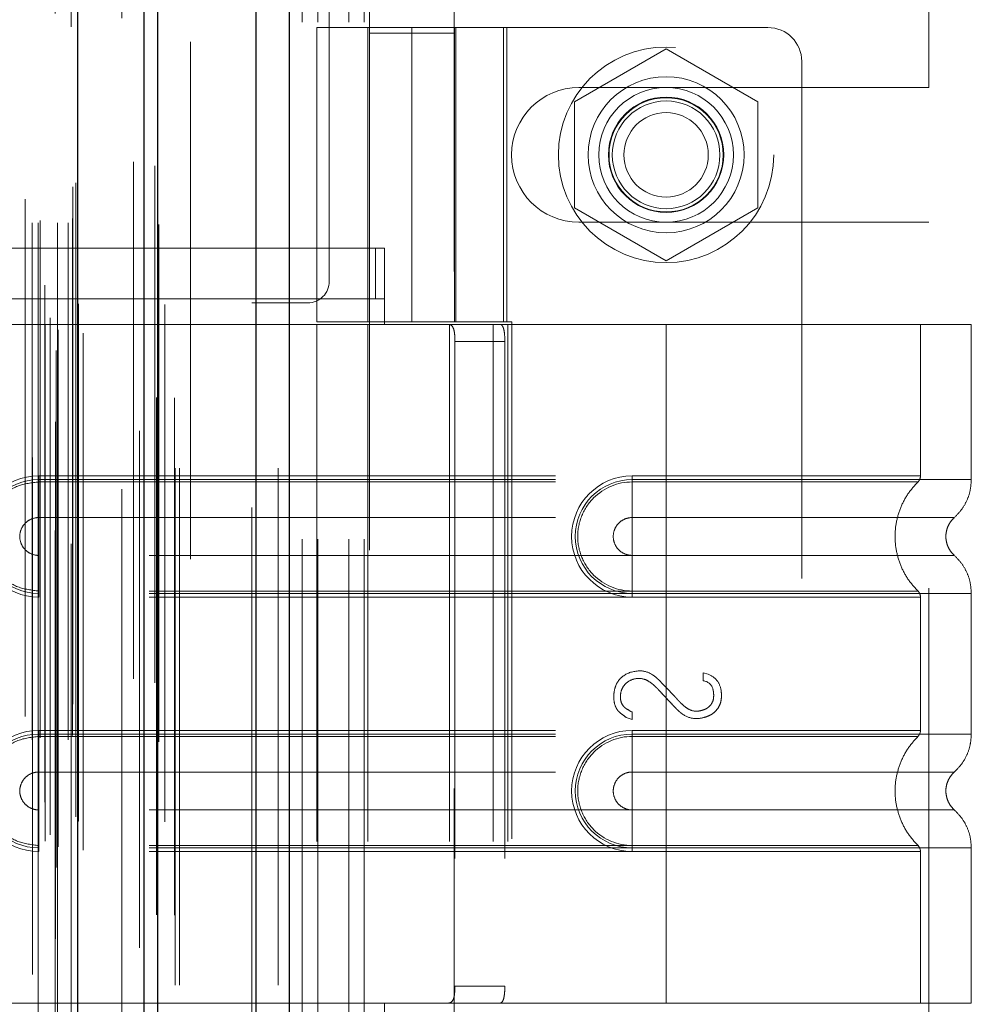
# Model space of a CAD drawing. Header units: inches. Extents: x 0.2 to 10.8, y 0.2 to 8.2.
# Tile 85 of 98: x 5.808 to 5.993, y 4.572 to 4.763. Entities that reach past the tile are written whole.
import ezdxf

# ---------------------------------------------------------------- set-up
doc = ezdxf.new("R2010")
doc.units = ezdxf.units.IN
doc.header["$MEASUREMENT"] = 0
doc.linetypes.add('HIDDEN', pattern=[0.075, 0.05, -0.025])
doc.layers.add('DIMENSIONS', color=140, linetype='Continuous')
doc.layers.add('SLD-0', color=179, linetype='Continuous')
doc.styles.add('SLDTEXTSTYLE0', font='TXT', dxfattribs={"width": 0.7})
doc.dimstyles.new('SLDDIMSTYLE0', dxfattribs={"dimtxt": 0.084961, "dimasz": 0.13, "dimexe": 0, "dimexo": 0.0625, "dimgap": 0.02124, "dimtad": 0, "dimtih": 1, "dimtoh": 1, "dimlfac": 12, "dimrnd": 1e-09, "dimzin": 12, "dimdsep": 46, "dimtxsty": 'SLDTEXTSTYLE0', "dimsah": 1, "dimcen": 0.09, "dimadec": 0, "dimazin": 3, "dimtfac": 1, "dimtofl": 0, "dimtmove": 0, "dimatfit": 3, "dimfxl": 0, "dimfrac": 2, "dimtolj": 1, "dimtzin": 12, "dimarcsym": 0})

# ---------------------------------------------------------------- blocks, each defined once
blk = doc.blocks.new('_D_17')
at = {"layer": 'DIMENSIONS'}
for p, q in [((5.81304, 4.91405), (5.36516, 4.91405)), ((5.49016, 4.91405), (5.49016, 4.13719)), ((5.32858, 3.98314), (5.30005, 3.98314)), ((5.30005, 3.98314), (5.30005, 3.84811)), ((5.65173, 3.98314), (5.68026, 3.98314)), ((5.68026, 3.98314), (5.68026, 3.84811)), ((5.30005, 3.84811), (5.32858, 3.84811)), ((5.68026, 3.84811), (5.65173, 3.84811)), ((5.49016, 3.37371), (5.49016, 3.82909)), ((5.81304, 3.37371), (5.36516, 3.37371))]:
    blk.add_line(p, q, dxfattribs=at)
for points in [[(5.49016, 4.91405), (5.47016, 4.78405), (5.51016, 4.78405)], [(5.49016, 3.37371), (5.51016, 3.50371), (5.47016, 3.50371)]]:
    blk.add_solid(points, dxfattribs=at)
at = {"layer": 'DIMENSIONS', "char_height": 0.083333, "attachment_point": 1, "style": 'SLDTEXTSTYLE0'}
for s, insert in [('18.48', (5.32858, 4.10959)), ('469.5', (5.32858, 3.95554))]:
    blk.add_mtext(s, dxfattribs=dict(at, insert=insert))
blk = doc.blocks.new('_D_18')
at = {"layer": 'DIMENSIONS'}
for p, q in [((5.78245, 5.0293), (5.00333, 5.0293)), ((5.12833, 5.0293), (5.12833, 4.59843)), ((4.96675, 4.4683), (4.93822, 4.4683)), ((4.93822, 4.4683), (4.93822, 4.33327)), ((5.2899, 4.4683), (5.31843, 4.4683)), ((5.31843, 4.4683), (5.31843, 4.33327)), ((4.93822, 4.33327), (4.96675, 4.33327)), ((5.31843, 4.33327), (5.2899, 4.33327)), ((5.12833, 3.25838), (5.12833, 4.17922)), ((5.78245, 3.25838), (5.00333, 3.25838))]:
    blk.add_line(p, q, dxfattribs=at)
for points in [[(5.12833, 5.0293), (5.10833, 4.8993), (5.14833, 4.8993)], [(5.12833, 3.25838), (5.14833, 3.38838), (5.10833, 3.38838)]]:
    blk.add_solid(points, dxfattribs=at)
at = {"layer": 'DIMENSIONS', "char_height": 0.083333, "attachment_point": 1, "style": 'SLDTEXTSTYLE0'}
for s, insert in [('21.25', (4.96675, 4.59474)), ('539.8', (4.96675, 4.44069)), ('OPENING', (4.86629, 4.28664))]:
    blk.add_mtext(s, dxfattribs=dict(at, insert=insert))

msp = doc.modelspace()

# ---------------------------------------------------------------- linework, layer by layer
at = {"layer": 'SLD-0', "linetype": 'Continuous', "lineweight": 25}
for p, q in [((5.8541663, 3.1759627), (5.8541663, 5.1206119)), ((5.8605303, 5.1217922), (5.8605303, 3.1759627)), ((5.8324543, 3.1759627), (5.8324543, 5.1113794)), ((5.8350903, 3.1759627), (5.8350903, 5.1116383)), ((5.8196512, 3.2020672), (5.8196512, 5.0856752))]:
    msp.add_line(p, q, dxfattribs=at)
at = {"layer": 'SLD-0', "linetype": 'HIDDEN', "lineweight": 18}
for p, q in [((5.8541663, 3.1759627), (5.8541663, 5.1206119)), ((5.8584089, 3.1759627), (5.8584089, 5.1206119)), ((5.8584089, 3.1759627), (5.8584089, 5.1206119)), ((5.8605303, 5.1217922), (5.8605303, 3.1759627)), ((5.8605303, 3.1759627), (5.8605303, 5.1217922)), ((5.8605303, 3.1759627), (5.8605303, 5.1217922)), ((5.8350903, 3.1759627), (5.8350903, 5.1116383)), ((5.8384543, 3.1759627), (5.8384543, 5.1113794)), ((5.839333, 3.1759627), (5.839333, 5.1116383)), ((5.839333, 3.1759627), (5.839333, 5.1116383)), ((5.8348361, 3.1895968), (5.8348361, 5.0981456)), ((5.8154257, 3.1987331), (5.8154257, 5.0890093)), ((5.8154257, 3.1987331), (5.8154257, 5.0890093)), ((5.813288, 3.2038018), (5.813288, 5.0839406)), ((5.8153414, 5.0849153), (5.8153414, 3.2028271)), ((5.815851, 3.2027372), (5.815851, 5.0850052)), ((5.8206931, 3.2020672), (5.8206931, 5.0856752)), ((5.8142803, 3.2050566), (5.8142803, 5.0827238)), ((5.8315809, 5.0831919), (5.8315809, 3.2045555)), ((5.8315809, 5.0831903), (5.8315809, 3.2045639)), ((5.8197267, 3.2075515), (5.8197267, 5.0801909)), ((5.8192752, 3.2085151), (5.8192752, 5.0792273)), ((5.8192752, 3.2085151), (5.8192752, 5.0792273)), ((5.8197536, 3.2077612), (5.8197536, 5.0799812)), ((5.8108901, 5.0780361), (5.8108901, 3.2097144)), ((5.813257, 3.2113489), (5.813257, 5.0763935)), ((5.8281443, 5.0718896), (5.8281443, 3.2158283)), ((5.8107645, 3.2234182), (5.8107645, 5.0643242)), ((5.8119376, 5.0643242), (5.8119376, 3.2234182)), ((5.8119376, 3.2234182), (5.8119376, 5.0643242)), ((5.8123543, 3.2238349), (5.8123543, 5.0639075)), ((5.8152709, 5.0639075), (5.8152709, 3.2238349)), ((5.8156876, 3.2234182), (5.8156876, 5.0643242)), ((5.8156876, 5.0643242), (5.8156876, 3.2234182)), ((5.8177612, 3.2234182), (5.8177612, 5.0643242)), ((5.8177612, 3.2234182), (5.8177612, 5.0643242)), ((5.8186043, 3.2242515), (5.8186043, 5.0634909)), ((5.8186043, 3.2242515), (5.8186043, 5.0634909)), ((5.8183598, 5.0613295), (5.8183598, 3.2264129)), ((5.8094735, 3.2279595), (5.8094735, 5.0597715)), ((5.8186747, 3.2303314), (5.8186747, 5.057411)), ((5.8186747, 3.2303314), (5.8186747, 5.057411)), ((5.8192219, 3.2311044), (5.8192219, 5.056638)), ((5.8192219, 3.2311044), (5.8192219, 5.056638)), ((5.8304138, 3.2351949), (5.8304138, 5.0525475)), ((5.8345476, 3.2344162), (5.8345476, 5.0532915)), ((5.8414543, 3.2583794), (5.8414543, 5.0292961)), ((5.8414543, 3.2583794), (5.8414543, 5.0292961)), ((5.8414543, 3.2583794), (5.8414543, 5.0292961)), ((5.8414543, 3.2583794), (5.8414543, 5.0292961)), ((5.8682876, 4.7120877), (5.8682876, 5.0292961)), ((5.8630376, 4.3622127), (5.8630376, 4.9140461)), ((5.8630376, 4.3622127), (5.8630376, 4.9140461)), ((5.8660376, 4.3622127), (5.8660376, 4.9140461)), ((5.8720376, 4.3622127), (5.8720376, 4.9140461)), ((5.8750376, 4.3622127), (5.8750376, 4.9140461)), ((5.8750376, 4.3622127), (5.8750376, 4.9140461)), ((5.9842876, 4.7495669), (5.9842876, 4.8318065)), ((5.8760396, 4.7764713), (5.8760396, 4.7600671)), ((5.8924438, 4.7600671), (5.8924438, 4.7764713)), ((5.865869, 4.7611694), (5.9026144, 4.7611694)), ((5.865869, 4.7611694), (5.865869, 4.7042469)), ((5.8757115, 4.7611694), (5.8757115, 4.7042469)), ((5.8842417, 4.7611694), (5.8842417, 4.7042469)), ((5.8842417, 4.7042469), (5.8842417, 4.7611694)), ((5.8924812, 4.7611694), (5.8924812, 4.7042469)), ((5.8927719, 4.7042469), (5.8927719, 4.7611694)), ((5.9019884, 4.7042469), (5.9019884, 4.7611694)), ((5.9531393, 4.7611694), (5.9026144, 4.7611694)), ((5.9026144, 4.7042469), (5.9026144, 4.7611694)), ((5.8924438, 4.7600671), (5.8760396, 4.7600671)), ((5.8760396, 4.7600671), (5.8760396, 4.5140041)), ((5.8924438, 4.5140041), (5.8924438, 4.7600671)), ((5.9334543, 4.757042), (5.9157043, 4.746794)), ((5.9512043, 4.746794), (5.9334543, 4.757042)), ((5.959701, 4.7546077), (5.959701, 4.5216681)), ((5.9165793, 4.7495669), (5.9842876, 4.7495669)), ((5.9157043, 4.746794), (5.9157043, 4.7262981)), ((5.9512043, 4.7262981), (5.9512043, 4.746794)), ((5.9157043, 4.7262981), (5.9334543, 4.7160501)), ((5.9334543, 4.7160501), (5.9512043, 4.7262981)), ((5.9165793, 4.7235252), (5.9842876, 4.7235252)), ((5.9842876, 4.5527336), (5.9842876, 4.7235252)), ((5.8771994, 4.7185185), (5.7868457, 4.7185185)), ((5.8771994, 4.708676), (5.8771994, 4.7185185)), ((5.8771994, 4.7185185), (5.8789923, 4.7185185)), ((5.8789923, 4.708676), (5.8789923, 4.7185185)), ((5.8771994, 4.708676), (5.7868457, 4.708676)), ((5.8532876, 4.7079211), (5.864121, 4.7079211)), ((5.8532876, 4.5683377), (5.8532876, 4.7079211)), ((5.8789923, 4.708676), (5.8771994, 4.708676)), ((5.8789923, 4.708676), (5.8789923, 4.7037547)), ((5.8789923, 4.7037547), (5.7890973, 4.7037547)), ((5.8789923, 4.7037547), (5.7890973, 4.7037547)), ((5.9026144, 4.7042469), (5.865869, 4.7042469)), ((5.8789923, 4.7037547), (5.865869, 4.7037547)), ((5.865869, 4.7037547), (5.865869, 4.5725211)), ((5.8757115, 4.7037547), (5.8757115, 4.5725211)), ((5.9334543, 4.7037547), (5.8789923, 4.7037547)), ((5.8915529, 4.7037547), (5.8915529, 4.5725211)), ((5.8999889, 4.7037547), (5.8999889, 4.5725211)), ((5.9026144, 4.7042469), (5.9036288, 4.7042469)), ((5.9028009, 4.7037547), (5.9028009, 4.5725211)), ((5.9028009, 4.7037547), (5.9028009, 4.5725211)), ((5.9036288, 4.7042469), (5.9036288, 4.572029)), ((5.9334543, 4.7037547), (5.9334543, 4.673748)), ((5.9925094, 4.7037547), (5.9334543, 4.7037547)), ((5.9334543, 4.7037547), (5.9334543, 4.673748)), ((5.9334543, 4.7037547), (5.9334543, 4.6744587)), ((5.9334543, 4.7037547), (5.9334543, 4.6744587)), ((5.9826669, 4.6744587), (5.9826669, 4.7037547)), ((5.9925094, 4.673748), (5.9925094, 4.7037547)), ((5.8926057, 4.7004739), (5.8926057, 4.575802)), ((5.9022565, 4.7004739), (5.8926057, 4.7004739)), ((5.9022565, 4.7004739), (5.9022565, 4.575802)), ((5.8120632, 4.6744587), (5.9334543, 4.6744587)), ((5.8120632, 4.6744587), (5.8120632, 4.6732882)), ((5.8120632, 4.673748), (5.9334543, 4.673748)), ((5.8120632, 4.673748), (5.8120632, 4.6664065)), ((5.8120632, 4.6732882), (5.9334543, 4.6732882)), ((5.9334543, 4.6744587), (5.9268926, 4.6744587)), ((5.9268926, 4.6744587), (5.9268926, 4.6732882)), ((5.9268926, 4.673748), (5.9268926, 4.6664065)), ((5.9334543, 4.673748), (5.9268926, 4.673748)), ((5.9334543, 4.6732882), (5.9268926, 4.6732882)), ((5.8120632, 4.6664065), (5.9334543, 4.6664065)), ((5.9334543, 4.6664065), (5.9268926, 4.6664065)), ((5.8120632, 4.6517405), (5.8120632, 4.659082)), ((5.9334543, 4.659082), (5.8120632, 4.659082)), ((5.9268926, 4.659082), (5.9334543, 4.659082)), ((5.9268926, 4.6517405), (5.9268926, 4.659082)), ((5.8120632, 4.6510298), (5.8120632, 4.6522003)), ((5.9334543, 4.6522003), (5.8120632, 4.6522003)), ((5.9334543, 4.6517405), (5.8120632, 4.6517405)), ((5.9268926, 4.6522003), (5.9334543, 4.6522003)), ((5.9268926, 4.6510298), (5.9268926, 4.6522003)), ((5.9268926, 4.6517405), (5.9334543, 4.6517405)), ((5.9334543, 4.6517405), (5.9334543, 4.6245354)), ((5.9334543, 4.6517405), (5.9334543, 4.6245354)), ((5.9925094, 4.6245354), (5.9925094, 4.6517405)), ((5.9334543, 4.6510298), (5.8120632, 4.6510298)), ((5.9268926, 4.6510298), (5.9334543, 4.6510298)), ((5.9334543, 4.6510298), (5.9334543, 4.6252461)), ((5.9334543, 4.6510298), (5.9334543, 4.6252461)), ((5.9826669, 4.6252461), (5.9826669, 4.6510298)), ((5.9406445, 4.6363462), (5.9415733, 4.636106)), ((5.9406445, 4.634857), (5.9406445, 4.6363462)), ((5.9269051, 4.6273628), (5.9257521, 4.6277471)), ((5.9269051, 4.6287719), (5.9269051, 4.6273628)), ((5.8120632, 4.6252461), (5.9334543, 4.6252461)), ((5.8120632, 4.6252461), (5.8120632, 4.6240756)), ((5.9268926, 4.6252461), (5.9268926, 4.6240756)), ((5.9334543, 4.6252461), (5.9268926, 4.6252461)), ((5.8120632, 4.6245354), (5.9334543, 4.6245354)), ((5.8120632, 4.6245354), (5.8120632, 4.6171939)), ((5.8120632, 4.6240756), (5.9334543, 4.6240756)), ((5.9268926, 4.6245354), (5.9268926, 4.6171939)), ((5.9334543, 4.6245354), (5.9268926, 4.6245354)), ((5.9334543, 4.6240756), (5.9268926, 4.6240756)), ((5.8120632, 4.6171939), (5.9334543, 4.6171939)), ((5.9334543, 4.6171939), (5.9268926, 4.6171939)), ((5.8120632, 4.6025279), (5.8120632, 4.6098694)), ((5.9334543, 4.6098694), (5.8120632, 4.6098694)), ((5.9268926, 4.6098694), (5.9334543, 4.6098694)), ((5.9268926, 4.6025279), (5.9268926, 4.6098694)), ((5.8120632, 4.6018172), (5.8120632, 4.6029877)), ((5.9334543, 4.6029877), (5.8120632, 4.6029877)), ((5.9334543, 4.6025279), (5.8120632, 4.6025279)), ((5.9268926, 4.6029877), (5.9334543, 4.6029877)), ((5.9268926, 4.6018172), (5.9268926, 4.6029877)), ((5.9268926, 4.6025279), (5.9334543, 4.6025279)), ((5.9334543, 4.6025279), (5.9334543, 4.5725211)), ((5.9334543, 4.6025279), (5.9334543, 4.5725211)), ((5.9925094, 4.5725211), (5.9925094, 4.6025279)), ((5.9334543, 4.6018172), (5.8120632, 4.6018172)), ((5.9268926, 4.6018172), (5.9334543, 4.6018172)), ((5.9334543, 4.6018172), (5.9334543, 4.5725211)), ((5.9334543, 4.6018172), (5.9334543, 4.5725211)), ((5.9826669, 4.5725211), (5.9826669, 4.6018172)), ((5.8926057, 4.575802), (5.9022565, 4.575802)), ((5.7890973, 4.5725211), (5.8789923, 4.5725211)), ((5.7890973, 4.5725211), (5.8789923, 4.5725211)), ((5.8789923, 4.5725211), (5.865869, 4.5725211)), ((5.8789923, 4.5725211), (5.8789923, 4.5675999)), ((5.9334543, 4.5725211), (5.8789923, 4.5725211)), ((5.9925094, 4.5725211), (5.9334543, 4.5725211))]:
    msp.add_line(p, q, dxfattribs=at)
at = {"layer": 'SLD-0', "linetype": 'HIDDEN', "lineweight": 18, "flags": 128}
for points in [[(5.8383433, 3.1895365), (5.8383437, 4.1363172), (5.8383433, 5.0982016)], [(5.8364435, 3.2075825), (5.8364437, 4.128757), (5.8364435, 5.080162)], [(5.8364435, 3.2075936), (5.8364436, 4.1052556), (5.8364435, 5.0801374)], [(5.8281443, 5.0719135), (5.8281445, 4.1041968), (5.8281443, 3.2158293)], [(5.8281564, 5.0630028), (5.8281563, 4.1514222), (5.8281564, 3.2247414)], [(5.8352725, 3.2230544), (5.8352732, 4.128757), (5.8352725, 5.0647056)], [(5.8352725, 3.2230375), (5.8352732, 4.1637023), (5.8352725, 5.0647045)]]:
    msp.add_lwpolyline(points, dxfattribs=at)
at = {"layer": 'SLD-0', "linetype": 'HIDDEN', "lineweight": 18}
for centre, radius in [((5.9334543, 4.7365461), 0.0208333), ((5.9334543, 4.7365631), 0.0150919), ((5.9334543, 4.7365461), 0.0130208), ((5.9334543, 4.7365631), 0.0111549), ((5.9334543, 4.7365461), 0.0110417), ((5.9334543, 4.7365461), 0.0104167), ((5.9334543, 4.7365461), 0.0081625)]:
    msp.add_circle(centre, radius, dxfattribs=at)
for centre, radius, start, end in [((5.9531393, 4.7546077), 0.0065617, 0, 90), ((5.9165793, 4.7365461), 0.0130208, 90, 270), ((5.864121, 4.7120877), 0.0041667, 270, 0), ((5.8120632, 4.6627442), 0.0117145, 90, 270), ((5.8120632, 4.6627442), 0.0110038, 90, 270), ((5.9268926, 4.6627442), 0.0117145, 90, 270), ((5.9268926, 4.6627442), 0.0110038, 90, 270), ((5.8120632, 4.6135316), 0.0117145, 90, 270), ((5.9268926, 4.6135316), 0.0117145, 90, 270), ((5.8120632, 4.6135316), 0.0110038, 90, 270), ((5.9268926, 4.6135316), 0.0110038, 90, 270)]:
    msp.add_arc(centre, radius, start, end, dxfattribs=at)
for points, knots in [([(5.8913179, 4.7037547), (5.8915635, 4.7037547), (5.8917766, 4.7036789), (5.8921249, 4.7033643), (5.8922582, 4.703125), (5.8924511, 4.7025204), (5.8925128, 4.7021512), (5.8925893, 4.7013507), (5.8926057, 4.7009141), (5.8926057, 4.7004739)], [0, 0, 0, 0, 0.25, 0.25, 0.5, 0.5, 0.75, 0.75, 1, 1, 1, 1]), ([(5.9022565, 4.7004739), (5.9022565, 4.7009086), (5.9022401, 4.7013351), (5.9021707, 4.7021314), (5.9021172, 4.7024961), (5.9019665, 4.7031013), (5.9018675, 4.7033449), (5.9016267, 4.7036697), (5.9014826, 4.7037547), (5.9013225, 4.7037547)], [0, 0, 0, 0, 0.25, 0.25, 0.5, 0.5, 0.75, 0.75, 1, 1, 1, 1]), ([(5.8018626, 4.6644701), (5.8019693, 4.6652554), (5.8022627, 4.6674129), (5.804459, 4.6703657), (5.8079118, 4.6728149), (5.8106794, 4.6731304), (5.8120632, 4.6732882)], [0, 0, 0, 0, 0.16020075, 0.44013383, 0.72006692, 1, 1, 1, 1]), ([(5.9268926, 4.6732882), (5.9241211, 4.6733159), (5.9200235, 4.6715664), (5.9168979, 4.6668838), (5.9160741, 4.6627442), (5.9168979, 4.6586046), (5.9200235, 4.6539221), (5.9241211, 4.6521725), (5.9268926, 4.6522003)], [6.28318531, 6.28318531, 6.28318531, 6.28318531, 7.06858347, 7.46128255, 7.85398163, 8.24668072, 8.6393798, 9.42477796, 9.42477796, 9.42477796, 9.42477796]), ([(5.9334543, 4.6744587), (5.9409724, 4.6744587), (5.9538431, 4.6744587), (5.9697657, 4.6744587), (5.980105, 4.6744587), (5.983948, 4.6744587), (5.980105, 4.6744587), (5.9697657, 4.6744587), (5.9538431, 4.6744587), (5.9409724, 4.6744587), (5.9334543, 4.6744587)], [4.71239975, 4.71239975, 4.71239975, 4.71239975, 5.17054869, 5.49779793, 5.89049701, 6.2831961, 6.67589519, 7.06859428, 7.39584352, 7.85399245, 7.85399245, 7.85399245, 7.85399245]), ([(5.9334543, 4.673748), (5.9373194, 4.673748), (5.9411845, 4.673748), (5.9487663, 4.673748), (5.9524828, 4.673748), (5.9596246, 4.673748), (5.9630498, 4.673748), (5.9694773, 4.673748), (5.9724795, 4.673748), (5.9779456, 4.673748), (5.9804095, 4.673748), (5.9847042, 4.673748), (5.986535, 4.673748), (5.9894932, 4.673748), (5.9906206, 4.673748), (5.9921287, 4.673748), (5.9925094, 4.673748), (5.9925094, 4.673748), (5.9921287, 4.673748), (5.9906206, 4.673748), (5.9894932, 4.673748), (5.986535, 4.673748), (5.9847042, 4.673748), (5.9804095, 4.673748), (5.9779456, 4.673748), (5.9724795, 4.673748), (5.9694773, 4.673748), (5.9630498, 4.673748), (5.9596246, 4.673748), (5.9524828, 4.673748), (5.9487663, 4.673748), (5.9411845, 4.673748), (5.9373194, 4.673748), (5.9334543, 4.673748)], [0, 0, 0, 0, 0.0625, 0.0625, 0.125, 0.125, 0.1875, 0.1875, 0.25, 0.25, 0.3125, 0.3125, 0.375, 0.375, 0.4375, 0.4375, 0.5, 0.5, 0.5625, 0.5625, 0.625, 0.625, 0.6875, 0.6875, 0.75, 0.75, 0.8125, 0.8125, 0.875, 0.875, 0.9375, 0.9375, 1, 1, 1, 1]), ([(5.9334543, 4.673748), (5.9334543, 4.6724085), (5.9334543, 4.6695999), (5.9334543, 4.6672948), (5.9334543, 4.6664056)], [0.052118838, 0.052118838, 0.052118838, 0.052118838, 0.500001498, 0.948006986, 0.948006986, 0.948006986, 0.948006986]), ([(5.9334543, 4.673748), (5.9334543, 4.672367), (5.9334543, 4.6709866), (5.9334543, 4.6684656), (5.9334543, 4.6673263), (5.9334543, 4.6664065)], [0, 0, 0, 0, 0.5, 0.5, 1, 1, 1, 1]), ([(5.9334543, 4.6732882), (5.9398332, 4.6732882), (5.946206, 4.6732882), (5.9579911, 4.6732883), (5.9633969, 4.6732883), (5.972412, 4.6732884), (5.9760263, 4.6732884), (5.9809055, 4.6732885), (5.9821754, 4.6732885), (5.982174, 4.6732885), (5.9809072, 4.6732886), (5.9760253, 4.6732886), (5.9724134, 4.6732886), (5.9633967, 4.6732887), (5.9579916, 4.6732887), (5.9462062, 4.6732888), (5.9398341, 4.6732888), (5.9334543, 4.6732888)], [0, 0, 0, 0, 0.125, 0.125, 0.25, 0.25, 0.375, 0.375, 0.5, 0.5, 0.625, 0.625, 0.75, 0.75, 0.875, 0.875, 1, 1, 1, 1]), ([(5.9334543, 4.6522003), (5.9334543, 4.6549318), (5.9334543, 4.6627442), (5.9334543, 4.6705567), (5.9334543, 4.6732882)], [0.027131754, 0.027131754, 0.027131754, 0.027131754, 0.5, 0.972868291, 0.972868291, 0.972868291, 0.972868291]), ([(5.9822767, 4.652102), (5.9816016, 4.6528298), (5.9802516, 4.654285), (5.9788496, 4.6569341), (5.977955, 4.6597753), (5.9776474, 4.6627442), (5.977955, 4.6657132), (5.9788496, 4.6685544), (5.9802516, 4.6712035), (5.9816016, 4.6726587), (5.9822767, 4.6733864)], [0, 0, 0, 0, 0.12508578, 0.25012635, 0.37515545, 0.5, 0.62484455, 0.74987365, 0.87491422, 1, 1, 1, 1]), ([(5.9821703, 4.6732829), (5.9822443, 4.673363), (5.9823938, 4.6735249), (5.9825468, 4.6738208), (5.9826507, 4.6741373), (5.9826615, 4.6743574), (5.9826669, 4.6744663)], [0, 0, 0, 0, 0.247524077, 0.499999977, 0.752475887, 1, 1, 1, 1]), ([(5.9891865, 4.6663744), (5.9896732, 4.6668607), (5.9906577, 4.6678442), (5.9917005, 4.6696759), (5.9923825, 4.6716709), (5.9924675, 4.6730607), (5.9925095, 4.673748)], [0, 0, 0, 0, 0.2471303, 0.499866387, 0.752661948, 1, 1, 1, 1]), ([(5.8120632, 4.659082), (5.8115838, 4.659082), (5.8111046, 4.6591773), (5.8102189, 4.6595442), (5.8098126, 4.6598157), (5.8091347, 4.6604936), (5.8088632, 4.6608999), (5.8084963, 4.6617857), (5.808401, 4.6622648), (5.808401, 4.6632236), (5.8084963, 4.6637028), (5.8088632, 4.6645886), (5.8091347, 4.6649948), (5.8098126, 4.6656728), (5.8102189, 4.6659442), (5.8111046, 4.6663111), (5.8115838, 4.6664065), (5.8120632, 4.6664065)], [0, 0, 0, 0, 0.125, 0.125, 0.25, 0.25, 0.375, 0.375, 0.5, 0.5, 0.625, 0.625, 0.75, 0.75, 0.875, 0.875, 1, 1, 1, 1]), ([(5.9268926, 4.6664065), (5.9264132, 4.6664065), (5.925934, 4.6663111), (5.9250482, 4.6659442), (5.924642, 4.6656728), (5.9239641, 4.6649948), (5.9236926, 4.6645886), (5.9233257, 4.6637028), (5.9232304, 4.6632236), (5.9232304, 4.6622648), (5.9233257, 4.6617857), (5.9236926, 4.6608999), (5.9239641, 4.6604936), (5.924642, 4.6598157), (5.9250482, 4.6595442), (5.925934, 4.6591773), (5.9264132, 4.659082), (5.9268926, 4.659082)], [0, 0, 0, 0, 0.125, 0.125, 0.25, 0.25, 0.375, 0.375, 0.5, 0.5, 0.625, 0.625, 0.75, 0.75, 0.875, 0.875, 1, 1, 1, 1]), ([(5.9334543, 4.6664056), (5.9417247, 4.6664056), (5.9561371, 4.6664056), (5.9742598, 4.6664056), (5.9862475, 4.6664056), (5.9907089, 4.6664056), (5.9862475, 4.6664056), (5.9742598, 4.6664056), (5.9561371, 4.6664056), (5.9417247, 4.6664056), (5.9334543, 4.6664056)], [4.71241411, 4.71241411, 4.71241411, 4.71241411, 5.15721613, 5.48839216, 5.88580339, 6.28321463, 6.68062587, 7.0780371, 7.40921314, 7.85401516, 7.85401516, 7.85401516, 7.85401516]), ([(5.9892587, 4.65905), (5.989012, 4.6592958), (5.988518, 4.6597881), (5.9879995, 4.6607062), (5.9876656, 4.6616998), (5.9875493, 4.6627442), (5.9876656, 4.6637886), (5.9879995, 4.6647822), (5.988518, 4.6657003), (5.989012, 4.6661926), (5.9892587, 4.6664385)], [0, 0, 0, 0, 0.12483242, 0.24993914, 0.37510573, 0.5, 0.62489427, 0.75006086, 0.87516758, 1, 1, 1, 1]), ([(5.8120632, 4.6522003), (5.8106794, 4.652358), (5.8079118, 4.6526736), (5.804459, 4.6551228), (5.8022627, 4.6580756), (5.8019693, 4.6602331), (5.8018626, 4.6610184)], [0, 0, 0, 0, 0.27993308, 0.55986617, 0.83979925, 1, 1, 1, 1]), ([(5.9334543, 4.6590829), (5.9417247, 4.6590829), (5.9561371, 4.6590829), (5.9742598, 4.6590829), (5.9862475, 4.6590829), (5.9907089, 4.6590829), (5.9862475, 4.6590829), (5.9742598, 4.6590829), (5.9561371, 4.6590829), (5.9417247, 4.6590829), (5.9334543, 4.6590829)], [4.71236405, 4.71236405, 4.71236405, 4.71236405, 5.15716608, 5.48834211, 5.88575335, 6.2831646, 6.68057584, 7.07798708, 7.40916311, 7.85396503, 7.85396503, 7.85396503, 7.85396503]), ([(5.9334543, 4.6517405), (5.9334543, 4.65308), (5.9334543, 4.6558886), (5.9334543, 4.6581937), (5.9334543, 4.6590829)], [0.052118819, 0.052118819, 0.052118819, 0.052118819, 0.500001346, 0.948007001, 0.948007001, 0.948007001, 0.948007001]), ([(5.9334543, 4.6517405), (5.9334543, 4.6531215), (5.9334543, 4.6545018), (5.9334543, 4.6570228), (5.9334543, 4.6581622), (5.9334543, 4.659082)], [0, 0, 0, 0, 0.5, 0.5, 1, 1, 1, 1]), ([(5.9925095, 4.6517404), (5.9924675, 4.6524277), (5.9923825, 4.6538175), (5.9917005, 4.6558125), (5.9906577, 4.6576442), (5.9896732, 4.6586278), (5.9891865, 4.6591141)], [0, 0, 0, 0, 0.24733805, 0.50013361, 0.75286969, 1, 1, 1, 1]), ([(5.9334543, 4.6521996), (5.9398341, 4.6521997), (5.9462062, 4.6521997), (5.9579916, 4.6521997), (5.9633967, 4.6521998), (5.9724134, 4.6521998), (5.9760253, 4.6521999), (5.9809072, 4.6521999), (5.982174, 4.6521999), (5.9821754, 4.6522), (5.9809055, 4.6522), (5.9760263, 4.6522001), (5.972412, 4.6522001), (5.9633969, 4.6522001), (5.9579911, 4.6522002), (5.946206, 4.6522002), (5.9398332, 4.6522002), (5.9334543, 4.6522003)], [0, 0, 0, 0, 0.125, 0.125, 0.25, 0.25, 0.375, 0.375, 0.5, 0.5, 0.625, 0.625, 0.75, 0.75, 0.875, 0.875, 1, 1, 1, 1]), ([(5.9334543, 4.6517405), (5.9373194, 4.6517405), (5.9411845, 4.6517405), (5.9487663, 4.6517405), (5.9524828, 4.6517405), (5.9596246, 4.6517405), (5.9630498, 4.6517405), (5.9694773, 4.6517405), (5.9724795, 4.6517405), (5.9779456, 4.6517405), (5.9804095, 4.6517405), (5.9847042, 4.6517405), (5.986535, 4.6517405), (5.9894932, 4.6517405), (5.9906206, 4.6517405), (5.9921287, 4.6517405), (5.9925094, 4.6517405), (5.9925094, 4.6517405), (5.9921287, 4.6517405), (5.9906206, 4.6517405), (5.9894932, 4.6517405), (5.986535, 4.6517405), (5.9847042, 4.6517405), (5.9804095, 4.6517405), (5.9779456, 4.6517405), (5.9724795, 4.6517405), (5.9694773, 4.6517405), (5.9630498, 4.6517405), (5.9596246, 4.6517405), (5.9524828, 4.6517405), (5.9487663, 4.6517405), (5.9411845, 4.6517405), (5.9373194, 4.6517405), (5.9334543, 4.6517405)], [0, 0, 0, 0, 0.0625, 0.0625, 0.125, 0.125, 0.1875, 0.1875, 0.25, 0.25, 0.3125, 0.3125, 0.375, 0.375, 0.4375, 0.4375, 0.5, 0.5, 0.5625, 0.5625, 0.625, 0.625, 0.6875, 0.6875, 0.75, 0.75, 0.8125, 0.8125, 0.875, 0.875, 0.9375, 0.9375, 1, 1, 1, 1]), ([(5.9826669, 4.6510222), (5.9826615, 4.6511311), (5.9826507, 4.6513512), (5.9825468, 4.6516677), (5.9823938, 4.6519636), (5.9822443, 4.6521255), (5.9821703, 4.6522056)], [0, 0, 0, 0, 0.2475241, 0.50000001, 0.75247591, 1, 1, 1, 1]), ([(5.9334543, 4.6510298), (5.9409724, 4.6510298), (5.9538431, 4.6510298), (5.9697657, 4.6510298), (5.980105, 4.6510298), (5.983948, 4.6510298), (5.980105, 4.6510298), (5.9697657, 4.6510298), (5.9538431, 4.6510298), (5.9409724, 4.6510298), (5.9334543, 4.6510298)], [4.71239001, 4.71239001, 4.71239001, 4.71239001, 5.17053895, 5.49778819, 5.89048727, 6.28318636, 6.67588545, 7.06858454, 7.39583378, 7.85398272, 7.85398272, 7.85398272, 7.85398272]), ([(5.9257521, 4.6277471), (5.9254031, 4.6279946), (5.924823, 4.6284208), (5.9243348, 4.6288464), (5.9241759, 4.6290035), (5.9238595, 4.6294328), (5.9234908, 4.6301816), (5.9232505, 4.6316294), (5.9234671, 4.6334541), (5.9241316, 4.6348507), (5.9256891, 4.6363302), (5.9272677, 4.6367466), (5.9285224, 4.6367466)], [0, 0, 0, 0, 0.0625, 0.125, 0.15625, 0.1875, 0.25, 0.375, 0.5, 0.625, 0.75, 1, 1, 1, 1]), ([(5.9285224, 4.6367466), (5.9293367, 4.6367466), (5.9303538, 4.6363901), (5.9315567, 4.6354744), (5.9324026, 4.6346663), (5.9331561, 4.6338372), (5.9341623, 4.6327976), (5.9349421, 4.6319729), (5.935558, 4.6313199), (5.9357994, 4.6310565), (5.936449, 4.630376), (5.9370898, 4.629817), (5.9381113, 4.6291143), (5.939211, 4.628891), (5.9403466, 4.629065), (5.9411353, 4.6293736), (5.9416906, 4.6297351), (5.9424344, 4.6305276), (5.9426939, 4.6314855), (5.9426471, 4.6326533), (5.9423437, 4.6340509), (5.9415799, 4.6347011), (5.9406445, 4.634857)], [0, 0, 0, 0, 0.125, 0.15625, 0.1875, 0.25, 0.3125, 0.375, 0.40625, 0.421875, 0.4375, 0.46875, 0.5, 0.5625, 0.625, 0.6875, 0.71875, 0.75, 0.8125, 0.84375, 0.875, 1, 1, 1, 1]), ([(5.9415733, 4.636106), (5.9423016, 4.6358228), (5.9434535, 4.6349979), (5.9441169, 4.6333786), (5.9442077, 4.6316116), (5.9439778, 4.6304082), (5.9434902, 4.6294246), (5.9425886, 4.6285406), (5.9419065, 4.6281353), (5.9407578, 4.6276765), (5.9390389, 4.6273711), (5.9373117, 4.6278514), (5.9361552, 4.6287422), (5.9356923, 4.6291603), (5.9352611, 4.6296069), (5.9350397, 4.6298455), (5.9345641, 4.6303508), (5.9339329, 4.6310264), (5.9331494, 4.6318622), (5.9325173, 4.632535), (5.9320378, 4.6330404), (5.9318177, 4.6332742), (5.9313933, 4.6337122), (5.9309154, 4.6341448), (5.9301451, 4.6347292), (5.9288619, 4.6353908), (5.9271146, 4.6352562), (5.9258505, 4.6346448), (5.924891, 4.6333554), (5.9245913, 4.6322656), (5.9246159, 4.6309706), (5.9249619, 4.6301708), (5.9254481, 4.6296547), (5.9258055, 4.6294026), (5.9264057, 4.6290369), (5.9269051, 4.6287719)], [0, 0, 0, 0, 0.0625, 0.125, 0.15625, 0.1875, 0.21875, 0.25, 0.28125, 0.3125, 0.375, 0.4375, 0.453125, 0.46875, 0.4765625, 0.484375, 0.5, 0.53125, 0.5625, 0.59375, 0.609375, 0.6171875, 0.625, 0.640625, 0.65625, 0.6875, 0.75, 0.8125, 0.84375, 0.875, 0.90625, 0.9375, 0.953125, 0.96875, 1, 1, 1, 1]), ([(5.9334543, 4.6252461), (5.9407074, 4.6252461), (5.9533489, 4.6252461), (5.9692839, 4.6252461), (5.9798885, 4.6252461), (5.9839614, 4.6252461), (5.9802549, 4.6252461), (5.969943, 4.6252461), (5.9539652, 4.6252461), (5.9410176, 4.6252461), (5.9334543, 4.6252461)], [4.71239469, 4.71239469, 4.71239469, 4.71239469, 5.154448, 5.48366074, 5.87871603, 6.27377131, 6.6688266, 7.06388188, 7.39309462, 7.85399245, 7.85399245, 7.85399245, 7.85399245]), ([(5.9821703, 4.6240703), (5.9822443, 4.6241504), (5.9823938, 4.6243123), (5.9825468, 4.6246082), (5.9826507, 4.6249247), (5.9826615, 4.6251448), (5.9826668, 4.6252537)], [0, 0, 0, 0, 0.24752405, 0.49999994, 0.75247586, 1, 1, 1, 1]), ([(5.8018626, 4.6152575), (5.8019693, 4.6160428), (5.8022627, 4.6182003), (5.804459, 4.6211531), (5.8079118, 4.6236023), (5.8106794, 4.6239178), (5.8120632, 4.6240756)], [0, 0, 0, 0, 0.16020075, 0.44013383, 0.72006692, 1, 1, 1, 1]), ([(5.9268926, 4.6240756), (5.9241211, 4.6241033), (5.9200235, 4.6223538), (5.9168979, 4.6176712), (5.9160741, 4.6135316), (5.9168979, 4.609392), (5.9200235, 4.6047095), (5.9241211, 4.6029599), (5.9268926, 4.6029877)], [6.28318531, 6.28318531, 6.28318531, 6.28318531, 7.06858347, 7.46128255, 7.85398163, 8.24668072, 8.6393798, 9.42477796, 9.42477796, 9.42477796, 9.42477796]), ([(5.9334543, 4.6245354), (5.9373194, 4.6245354), (5.9411845, 4.6245354), (5.9487663, 4.6245354), (5.9524828, 4.6245354), (5.9596246, 4.6245354), (5.9630498, 4.6245354), (5.9694773, 4.6245354), (5.9724795, 4.6245354), (5.9779456, 4.6245354), (5.9804095, 4.6245354), (5.9847042, 4.6245354), (5.986535, 4.6245354), (5.9894932, 4.6245354), (5.9906206, 4.6245354), (5.9921287, 4.6245354), (5.9925094, 4.6245354), (5.9925094, 4.6245354), (5.9921287, 4.6245354), (5.9906206, 4.6245354), (5.9894932, 4.6245354), (5.986535, 4.6245354), (5.9847042, 4.6245354), (5.9804095, 4.6245354), (5.9779456, 4.6245354), (5.9724795, 4.6245354), (5.9694773, 4.6245354), (5.9630498, 4.6245354), (5.9596246, 4.6245354), (5.9524828, 4.6245354), (5.9487663, 4.6245354), (5.9411845, 4.6245354), (5.9373194, 4.6245354), (5.9334543, 4.6245354)], [0, 0, 0, 0, 0.0625, 0.0625, 0.125, 0.125, 0.1875, 0.1875, 0.25, 0.25, 0.3125, 0.3125, 0.375, 0.375, 0.4375, 0.4375, 0.5, 0.5, 0.5625, 0.5625, 0.625, 0.625, 0.6875, 0.6875, 0.75, 0.75, 0.8125, 0.8125, 0.875, 0.875, 0.9375, 0.9375, 1, 1, 1, 1]), ([(5.9334543, 4.6245354), (5.9334543, 4.6231959), (5.9334543, 4.6203873), (5.9334543, 4.6180822), (5.9334543, 4.617193)], [0.052118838, 0.052118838, 0.052118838, 0.052118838, 0.500001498, 0.948006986, 0.948006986, 0.948006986, 0.948006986]), ([(5.9334543, 4.6245354), (5.9334543, 4.6231544), (5.9334543, 4.621774), (5.9334543, 4.619253), (5.9334543, 4.6181137), (5.9334543, 4.6171939)], [0, 0, 0, 0, 0.5, 0.5, 1, 1, 1, 1]), ([(5.9334543, 4.6240756), (5.9354844, 4.6240756), (5.9376426, 4.6240756), (5.9422009, 4.6240756), (5.9446018, 4.6240756), (5.9495908, 4.6240756), (5.9521797, 4.6240756), (5.9574285, 4.6240756), (5.9600887, 4.6240756), (5.9652856, 4.6240756), (5.9678217, 4.6240756), (5.9725027, 4.6240756), (5.9746455, 4.6240756), (5.978242, 4.6240756), (5.9796925, 4.6240756), (5.9816606, 4.6240756), (5.9821757, 4.6240756), (5.9821757, 4.6240756), (5.9816606, 4.6240756), (5.9796925, 4.6240756), (5.978242, 4.6240756), (5.9746455, 4.6240756), (5.9725027, 4.6240756), (5.9678217, 4.6240756), (5.9652856, 4.6240756), (5.9600887, 4.6240756), (5.9574285, 4.6240756), (5.9521798, 4.6240756), (5.9495908, 4.6240756), (5.9446018, 4.6240756), (5.9422009, 4.6240756), (5.9376426, 4.6240756), (5.9354844, 4.6240756), (5.9334543, 4.6240756)], [0, 0, 0, 0, 0.0625, 0.0625, 0.125, 0.125, 0.1875, 0.1875, 0.25, 0.25, 0.3125, 0.3125, 0.375, 0.375, 0.4375, 0.4375, 0.5, 0.5, 0.5625, 0.5625, 0.625, 0.625, 0.6875, 0.6875, 0.75, 0.75, 0.8125, 0.8125, 0.875, 0.875, 0.9375, 0.9375, 1, 1, 1, 1]), ([(5.9822767, 4.6028894), (5.9816058, 4.6036199), (5.9802635, 4.6050813), (5.9788601, 4.6077278), (5.9779585, 4.6105656), (5.9776458, 4.6135316), (5.9779585, 4.6164976), (5.9788601, 4.6193355), (5.9802635, 4.6219819), (5.9816058, 4.6234434), (5.9822767, 4.6241738)], [0, 0, 0, 0, 0.12505483, 0.25020853, 0.37526383, 0.5, 0.62473617, 0.74979147, 0.87494517, 1, 1, 1, 1]), ([(5.9891865, 4.6171618), (5.9896732, 4.6176481), (5.9906577, 4.6186316), (5.9917005, 4.6204633), (5.9923825, 4.6224583), (5.9924675, 4.6238481), (5.9925095, 4.6245354)], [0, 0, 0, 0, 0.2471303, 0.49986639, 0.75266195, 1, 1, 1, 1]), ([(5.8120632, 4.6098694), (5.8115838, 4.6098694), (5.8111046, 4.6099647), (5.8102189, 4.6103316), (5.8098126, 4.6106031), (5.8091347, 4.611281), (5.8088632, 4.6116873), (5.8084963, 4.6125731), (5.808401, 4.6130522), (5.808401, 4.614011), (5.8084963, 4.6144902), (5.8088632, 4.615376), (5.8091347, 4.6157822), (5.8098126, 4.6164602), (5.8102189, 4.6167316), (5.8111046, 4.6170985), (5.8115838, 4.6171939), (5.8120632, 4.6171939)], [0, 0, 0, 0, 0.125, 0.125, 0.25, 0.25, 0.375, 0.375, 0.5, 0.5, 0.625, 0.625, 0.75, 0.75, 0.875, 0.875, 1, 1, 1, 1]), ([(5.9268926, 4.6171939), (5.9264132, 4.6171939), (5.925934, 4.6170985), (5.9250482, 4.6167316), (5.924642, 4.6164602), (5.9239641, 4.6157822), (5.9236926, 4.615376), (5.9233257, 4.6144902), (5.9232304, 4.614011), (5.9232304, 4.6130522), (5.9233257, 4.6125731), (5.9236926, 4.6116873), (5.9239641, 4.611281), (5.924642, 4.6106031), (5.9250482, 4.6103316), (5.925934, 4.6099647), (5.9264132, 4.6098694), (5.9268926, 4.6098694)], [0, 0, 0, 0, 0.125, 0.125, 0.25, 0.25, 0.375, 0.375, 0.5, 0.5, 0.625, 0.625, 0.75, 0.75, 0.875, 0.875, 1, 1, 1, 1]), ([(5.9334543, 4.617193), (5.9417247, 4.617193), (5.9561371, 4.617193), (5.9742598, 4.617193), (5.9862475, 4.617193), (5.9907089, 4.617193), (5.9862475, 4.617193), (5.9742598, 4.617193), (5.9561371, 4.617193), (5.9417247, 4.617193), (5.9334543, 4.617193)], [4.71241411, 4.71241411, 4.71241411, 4.71241411, 5.15721613, 5.48839216, 5.88580339, 6.28321463, 6.68062587, 7.0780371, 7.40921314, 7.85401516, 7.85401516, 7.85401516, 7.85401516]), ([(5.9892587, 4.6098374), (5.989012, 4.6100832), (5.988518, 4.6105755), (5.9879995, 4.6114936), (5.9876656, 4.6124872), (5.9875493, 4.6135316), (5.9876656, 4.614576), (5.9879995, 4.6155696), (5.988518, 4.6164877), (5.989012, 4.61698), (5.9892587, 4.6172259)], [0, 0, 0, 0, 0.12483242, 0.24993914, 0.37510573, 0.5, 0.62489427, 0.75006086, 0.87516758, 1, 1, 1, 1]), ([(5.8120632, 4.6029877), (5.8106794, 4.6031454), (5.8079118, 4.603461), (5.804459, 4.6059102), (5.8022627, 4.608863), (5.8019693, 4.6110205), (5.8018626, 4.6118058)], [0, 0, 0, 0, 0.27993308, 0.55986617, 0.83979925, 1, 1, 1, 1]), ([(5.9334543, 4.6098703), (5.9417247, 4.6098703), (5.9561371, 4.6098703), (5.9742598, 4.6098703), (5.9862475, 4.6098703), (5.9907089, 4.6098703), (5.9862475, 4.6098703), (5.9742598, 4.6098703), (5.9561371, 4.6098703), (5.9417247, 4.6098703), (5.9334543, 4.6098703)], [4.71236405, 4.71236405, 4.71236405, 4.71236405, 5.15716608, 5.48834211, 5.88575335, 6.2831646, 6.68057584, 7.07798708, 7.40916311, 7.85396514, 7.85396514, 7.85396514, 7.85396514]), ([(5.9334543, 4.6025279), (5.9334543, 4.6038674), (5.9334543, 4.606676), (5.9334543, 4.6089811), (5.9334543, 4.6098703)], [0.052118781, 0.052118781, 0.052118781, 0.052118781, 0.500001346, 0.948006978, 0.948006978, 0.948006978, 0.948006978]), ([(5.9334543, 4.6025279), (5.9334543, 4.6039089), (5.9334543, 4.6052892), (5.9334543, 4.6078102), (5.9334543, 4.6089496), (5.9334543, 4.6098694)], [0, 0, 0, 0, 0.5, 0.5, 1, 1, 1, 1]), ([(5.9925095, 4.6025278), (5.9924675, 4.6032151), (5.9923825, 4.6046049), (5.9917005, 4.6065999), (5.9906577, 4.6084316), (5.9896732, 4.6094152), (5.9891865, 4.6099015)], [0, 0, 0, 0, 0.24733805, 0.50013361, 0.75286969, 1, 1, 1, 1]), ([(5.9334543, 4.6029877), (5.9354844, 4.6029877), (5.9376426, 4.6029877), (5.9422009, 4.6029877), (5.9446018, 4.6029877), (5.9495908, 4.6029877), (5.9521798, 4.6029877), (5.9574285, 4.6029877), (5.9600887, 4.6029877), (5.9652856, 4.6029877), (5.9678217, 4.6029877), (5.9725027, 4.6029877), (5.9746455, 4.6029877), (5.978242, 4.6029877), (5.9796925, 4.6029877), (5.9816606, 4.6029877), (5.9821757, 4.6029877), (5.9821757, 4.6029877), (5.9816606, 4.6029877), (5.9796925, 4.6029877), (5.978242, 4.6029877), (5.9746455, 4.6029877), (5.9725027, 4.6029877), (5.9678217, 4.6029877), (5.9652856, 4.6029877), (5.9600887, 4.6029877), (5.9574285, 4.6029877), (5.9521797, 4.6029877), (5.9495908, 4.6029877), (5.9446018, 4.6029877), (5.9422009, 4.6029877), (5.9376426, 4.6029877), (5.9354844, 4.6029877), (5.9334543, 4.6029877)], [0, 0, 0, 0, 0.0625, 0.0625, 0.125, 0.125, 0.1875, 0.1875, 0.25, 0.25, 0.3125, 0.3125, 0.375, 0.375, 0.4375, 0.4375, 0.5, 0.5, 0.5625, 0.5625, 0.625, 0.625, 0.6875, 0.6875, 0.75, 0.75, 0.8125, 0.8125, 0.875, 0.875, 0.9375, 0.9375, 1, 1, 1, 1]), ([(5.9334543, 4.6025279), (5.9373194, 4.6025279), (5.9411845, 4.6025279), (5.9487663, 4.6025279), (5.9524828, 4.6025279), (5.9596246, 4.6025279), (5.9630498, 4.6025279), (5.9694773, 4.6025279), (5.9724795, 4.6025279), (5.9779456, 4.6025279), (5.9804095, 4.6025279), (5.9847042, 4.6025279), (5.986535, 4.6025279), (5.9894932, 4.6025279), (5.9906206, 4.6025279), (5.9921287, 4.6025279), (5.9925094, 4.6025279), (5.9925094, 4.6025279), (5.9921287, 4.6025279), (5.9906206, 4.6025279), (5.9894932, 4.6025279), (5.986535, 4.6025279), (5.9847042, 4.6025279), (5.9804095, 4.6025279), (5.9779456, 4.6025279), (5.9724795, 4.6025279), (5.9694773, 4.6025279), (5.9630498, 4.6025279), (5.9596246, 4.6025279), (5.9524828, 4.6025279), (5.9487663, 4.6025279), (5.9411845, 4.6025279), (5.9373194, 4.6025279), (5.9334543, 4.6025279)], [0, 0, 0, 0, 0.0625, 0.0625, 0.125, 0.125, 0.1875, 0.1875, 0.25, 0.25, 0.3125, 0.3125, 0.375, 0.375, 0.4375, 0.4375, 0.5, 0.5, 0.5625, 0.5625, 0.625, 0.625, 0.6875, 0.6875, 0.75, 0.75, 0.8125, 0.8125, 0.875, 0.875, 0.9375, 0.9375, 1, 1, 1, 1]), ([(5.9826668, 4.6018096), (5.9826615, 4.6019185), (5.9826507, 4.6021386), (5.9825468, 4.6024551), (5.9823938, 4.602751), (5.9822443, 4.6029129), (5.9821703, 4.602993)], [0, 0, 0, 0, 0.247524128, 0.500000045, 0.752475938, 1, 1, 1, 1]), ([(5.9334543, 4.6018172), (5.9410176, 4.6018172), (5.9539652, 4.6018172), (5.969943, 4.6018172), (5.9802549, 4.6018172), (5.9839614, 4.6018172), (5.9798885, 4.6018172), (5.9692839, 4.6018172), (5.9533489, 4.6018172), (5.9407074, 4.6018172), (5.9334543, 4.6018172)], [4.71239001, 4.71239001, 4.71239001, 4.71239001, 5.17328784, 5.50250058, 5.89755587, 6.29261115, 6.68766644, 7.08272172, 7.41193446, 7.85398778, 7.85398778, 7.85398778, 7.85398778]), ([(5.8926057, 4.575802), (5.8926057, 4.5753618), (5.8925896, 4.5749295), (5.8925129, 4.5741252), (5.8924514, 4.5737573), (5.892259, 4.5731526), (5.8921251, 4.5729122), (5.8917787, 4.5725984), (5.8915636, 4.5725211), (5.8913179, 4.5725211)], [0, 0, 0, 0, 0.25, 0.25, 0.5, 0.5, 0.75, 0.75, 1, 1, 1, 1]), ([(5.9013225, 4.5725211), (5.9014825, 4.5725211), (5.901625, 4.5726044), (5.9018675, 4.5729304), (5.9019659, 4.5731731), (5.9021169, 4.5737779), (5.9021706, 4.5741443), (5.9022398, 4.5749354), (5.9022565, 4.5753673), (5.9022565, 4.575802)], [0, 0, 0, 0, 0.25, 0.25, 0.5, 0.5, 0.75, 0.75, 1, 1, 1, 1])]:
    msp.add_open_spline(points, degree=3, knots=knots, dxfattribs=at)
for points in [[(5.8120632, 4.6732882), (5.8120632, 4.6719166), (5.8120632, 4.6686125), (5.8120632, 4.6647031), (5.8120632, 4.6627442)], [(5.9268926, 4.6627442), (5.9268926, 4.6647031), (5.9268926, 4.6686125), (5.9268926, 4.6719166), (5.9268926, 4.6732882)], [(5.9334543, 4.6744587), (5.9334543, 4.6740344), (5.9334543, 4.6735813), (5.9334543, 4.6732881)], [(5.9334543, 4.6744587), (5.9334543, 4.6740242), (5.9334543, 4.6735926), (5.9334543, 4.6732882)], [(5.9334543, 4.6522003), (5.9334543, 4.6549428), (5.9334543, 4.6627442), (5.9334543, 4.6705457), (5.9334543, 4.6732882)], [(5.8120632, 4.6664065), (5.8120632, 4.6654911), (5.8120632, 4.6641177), (5.8120632, 4.6627442)], [(5.9268926, 4.6627442), (5.9268926, 4.6641177), (5.9268926, 4.6654911), (5.9268926, 4.6664065)], [(5.9334543, 4.6627442), (5.9334543, 4.6641177), (5.9334543, 4.6654911), (5.9334543, 4.6664065)], [(5.9334543, 4.6627442), (5.9334543, 4.6641178), (5.9334543, 4.6654914), (5.9334543, 4.6664058)], [(5.8120632, 4.6627442), (5.8120632, 4.6613708), (5.8120632, 4.6599973), (5.8120632, 4.659082)], [(5.8120632, 4.6627442), (5.8120632, 4.6607853), (5.8120632, 4.656876), (5.8120632, 4.6535718), (5.8120632, 4.6522003)], [(5.9268926, 4.6522003), (5.9268926, 4.6535718), (5.9268926, 4.656876), (5.9268926, 4.6607853), (5.9268926, 4.6627442)], [(5.9268926, 4.659082), (5.9268926, 4.6599973), (5.9268926, 4.6613708), (5.9268926, 4.6627442)], [(5.9334543, 4.659082), (5.9334543, 4.6599973), (5.9334543, 4.6613708), (5.9334543, 4.6627442)], [(5.9334543, 4.6590827), (5.9334543, 4.6599971), (5.9334543, 4.6613707), (5.9334543, 4.6627442)], [(5.9334543, 4.6510298), (5.9334543, 4.6514541), (5.9334543, 4.6519072), (5.9334543, 4.6522004)], [(5.9334543, 4.6510298), (5.9334543, 4.6514642), (5.9334543, 4.6518959), (5.9334543, 4.6522003)], [(5.9334543, 4.6252461), (5.9334543, 4.6248218), (5.9334543, 4.6243687), (5.9334543, 4.6240755)], [(5.9334543, 4.6252461), (5.9334543, 4.6248116), (5.9334543, 4.62438), (5.9334543, 4.6240756)], [(5.8120632, 4.6240756), (5.8120632, 4.622704), (5.8120632, 4.6193999), (5.8120632, 4.6154905), (5.8120632, 4.6135316)], [(5.9268926, 4.6135316), (5.9268926, 4.6154905), (5.9268926, 4.6193999), (5.9268926, 4.622704), (5.9268926, 4.6240756)], [(5.9334543, 4.6240756), (5.9334543, 4.6213324), (5.9334543, 4.6135316), (5.9334543, 4.6057309), (5.9334543, 4.6029877)], [(5.9334543, 4.6240756), (5.9334543, 4.6213331), (5.9334543, 4.6135316), (5.9334543, 4.6057302), (5.9334543, 4.6029877)], [(5.8120632, 4.6171939), (5.8120632, 4.6162785), (5.8120632, 4.6149051), (5.8120632, 4.6135316)], [(5.9268926, 4.6135316), (5.9268926, 4.6149051), (5.9268926, 4.6162785), (5.9268926, 4.6171939)], [(5.9334543, 4.6171939), (5.9334543, 4.6162785), (5.9334543, 4.6149051), (5.9334543, 4.6135316)], [(5.9334543, 4.6171932), (5.9334543, 4.6162788), (5.9334543, 4.6149052), (5.9334543, 4.6135316)], [(5.8120632, 4.6135316), (5.8120632, 4.6121582), (5.8120632, 4.6107847), (5.8120632, 4.6098694)], [(5.8120632, 4.6135316), (5.8120632, 4.6115727), (5.8120632, 4.6076634), (5.8120632, 4.6043592), (5.8120632, 4.6029877)], [(5.9268926, 4.6029877), (5.9268926, 4.6043592), (5.9268926, 4.6076634), (5.9268926, 4.6115727), (5.9268926, 4.6135316)], [(5.9268926, 4.6098694), (5.9268926, 4.6107847), (5.9268926, 4.6121582), (5.9268926, 4.6135316)], [(5.9334543, 4.6135316), (5.9334543, 4.6121581), (5.9334543, 4.6107845), (5.9334543, 4.6098701)], [(5.9334543, 4.6135316), (5.9334543, 4.6121582), (5.9334543, 4.6107847), (5.9334543, 4.6098694)], [(5.9334543, 4.6018172), (5.9334543, 4.6022418), (5.9334543, 4.6026952), (5.9334543, 4.6029884)], [(5.9334543, 4.6018172), (5.9334543, 4.6022516), (5.9334543, 4.6026833), (5.9334543, 4.6029877)]]:
    msp.add_open_spline(points, degree=3, dxfattribs=at)

# ---------------------------------------------------------------- dimensions: what is measured, and where the dimension line sits
at = {"layer": 'DIMENSIONS'}
dim = msp.add_linear_dim(base=(5.1283268, 3.2583794), p1=(5.8324543, 5.0292961), p2=(5.8324543, 3.2583794), angle=90, text='<>\\POPENING', dimstyle='SLDDIMSTYLE0', dxfattribs=at)
dim.commit()
dim.dimension.update_dxf_attribs({"geometry": '_D_18', "text_midpoint": (5.1283268, 4.3888237), "dimtype": 160})
dim = msp.add_linear_dim(base=(5.4901575, 3.3737127), p1=(5.8630376, 4.9140461), p2=(5.8630376, 3.3737127), angle=90, dimstyle='SLDDIMSTYLE0', dxfattribs=at)
dim.commit()
dim.dimension.update_dxf_attribs({"geometry": '_D_17', "text_midpoint": (5.4901575, 3.983144), "dimtype": 160})

doc.saveas('drawing.dxf')
